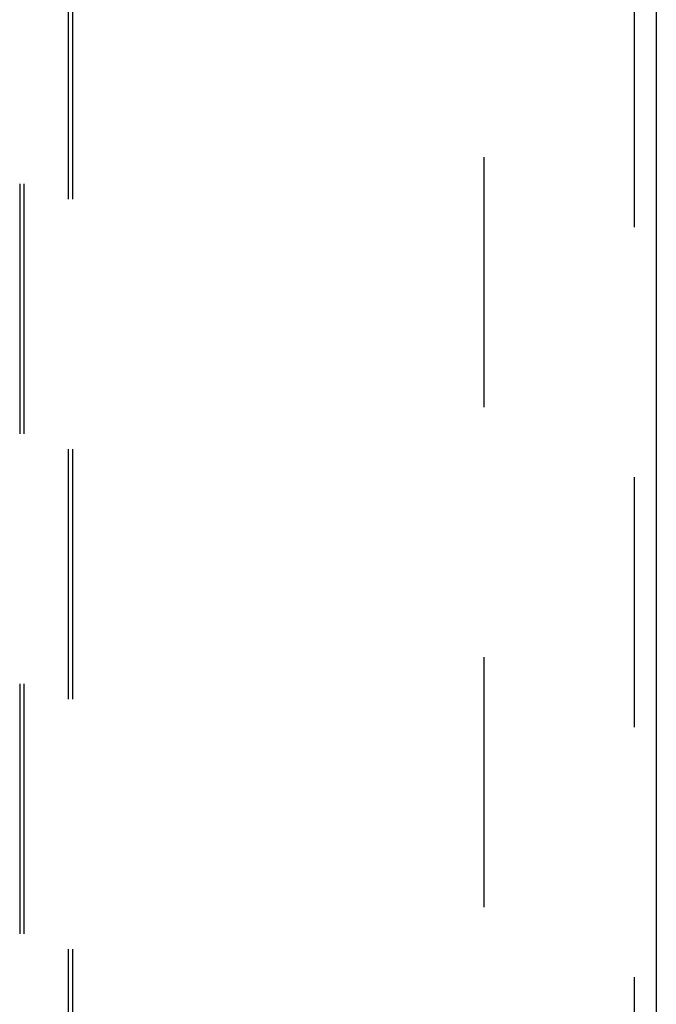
# Model space of a CAD drawing. Header units: inches. Extents: x 0 to 214, y 0 to 139.
# Tile 104 of 147: x 61.65 to 64.65, y 87.17 to 91.81. Entities that reach past the tile are written whole.
import ezdxf

# ---------------------------------------------------------------- set-up
doc = ezdxf.new("R2010")
doc.units = ezdxf.units.IN
doc.header["$LTSCALE"] = 11.786071
doc.header["$MEASUREMENT"] = 0
doc.linetypes.add('HIDDEN', pattern=[0.2, 0.1, -0.1])
doc.layers.add('DEFAULT_2', color=8, linetype='HIDDEN')
doc.layers.add('SECONDARY_OR_LEFT_DOOR_ASSEMBLY', color=7, linetype='CONTINUOUS')

msp = doc.modelspace()

# ---------------------------------------------------------------- linework, layer by layer
at = {"layer": 'DEFAULT_2', "color": 8, "linetype": 'HIDDEN'}
msp.add_line((63.8412, 95.8756), (63.8412, 39.2786), dxfattribs=at)
at = {"layer": 'SECONDARY_OR_LEFT_DOOR_ASSEMBLY', "color": 8, "linetype": 'HIDDEN'}
for p, q in [((64.5497, 96.7231), (64.5497, 38.4311)), ((61.6537, 95.7496), (61.6537, 69.7478)), ((61.6737, 95.7496), (61.6737, 69.7477)), ((61.8837, 69.7477), (61.8837, 95.7496)), ((61.9037, 69.7478), (61.9037, 95.7496))]:
    msp.add_line(p, q, dxfattribs=at)
at = {"layer": 'SECONDARY_OR_LEFT_DOOR_ASSEMBLY', "color": 3, "linetype": 'Continuous'}
msp.add_line((64.6537, 96.7231), (64.6537, 38.4311), dxfattribs=at)

doc.saveas('drawing.dxf')
